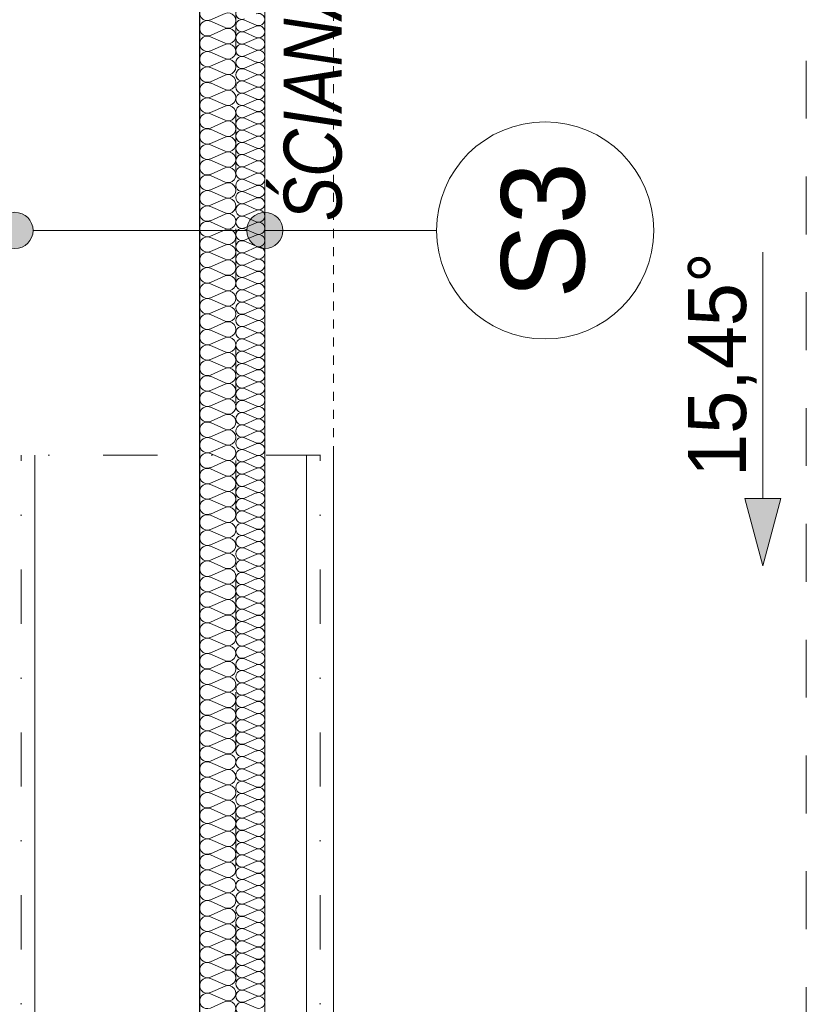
# Model space of a CAD drawing. Extents: x -613240 to -325500, y -25863 to 152403.
# Tile 201 of 254: x -415192 to -413019, y 97485 to 100206. Entities that reach past the tile are written whole.
import ezdxf

# ---------------------------------------------------------------- set-up
doc = ezdxf.new("R2010")
doc.units = 0
doc.header["$MEASUREMENT"] = 0
for name, pattern in [('Dot & Dashed', [450, 150, -150, 0, -150]), ('Hidden Line', [50, 25, -25]), ('Przerywana', [320, 160, -160])]:
    doc.linetypes.add(name, pattern=pattern)
for name, color, linetype, lineweight in [('0_Nr_Pióra__21', 7, 'Continuous', 9), ('Arch opisy_Nr_Pióra__1', 7, 'Continuous', 25), ('Arch opisy_Nr_Pióra__21', 7, 'Continuous', 9), ('INWENT DACH_Nr_Pióra__21', 7, 'Continuous', 9), ('INWENT KONST. DREWNIANA_Nr_Pióra__21', 7, 'Continuous', 9), ('INWENT OPISY_Nr_Pióra__21', 7, 'Continuous', 9), ('INWENT WYMIARY_Nr_Pióra__21', 7, 'Continuous', 9), ('INWENT.ŚCIANY_Nr_Pióra__1', 7, 'Continuous', 25)]:
    doc.layers.add(name, color=color, linetype=linetype, lineweight=lineweight)
for name, color, linetype in [('Arch ocieplenie', 7, 'Continuous'), ('Arch opisy', 7, 'Continuous'), ('INWENT DACH', 7, 'Continuous')]:
    doc.layers.add(name, color=color, linetype=linetype)
for name, color, linetype, lineweight, true_color in [('Arch ocieplenie_Nr_Pióra__44', 7, 'Continuous', 13, 0x029e21), ('Arch wykończenie_Nr_Pióra__3', 7, 'Continuous', 18, 0xff6600), ('INWENT KONST. DREWNIANA_Nr_Pióra__2', 7, 'Continuous', 13, 0x7f7f7f), ('INWENT.ŚCIANY_Nr_Pióra__2', 7, 'Continuous', 13, 0x7f7f7f)]:
    doc.layers.add(name, color=color, linetype=linetype, lineweight=lineweight, true_color=true_color)
doc.styles.add('GENERATED_STYLE_1', font='txt')
doc.styles.add('GENERATED_STYLE_2', font='txt')
doc.styles.add('GENERATED_STYLE_5', font='txt')

# ---------------------------------------------------------------- blocks, each defined once
blk = doc.blocks.new('Izolacja cieplna 14_213', base_point=(-414594.9, 95232.6))
at = {"layer": 'Arch ocieplenie_Nr_Pióra__44', "linetype": 'Continuous'}
for p, q in [((-414538.8, 100191), (-414571.1, 100205.1)), ((-414571.1, 100174), (-414538.8, 100188.1)), ((-414538.8, 100157), (-414571.1, 100171.1)), ((-414571.1, 100140), (-414538.8, 100154.2)), ((-414538.8, 100123.1), (-414571.1, 100137.2)), ((-414571.1, 100106.1), (-414538.8, 100120.2)), ((-414538.8, 100089.1), (-414571.1, 100103.2)), ((-414571.1, 100072.1), (-414538.8, 100086.3)), ((-414538.8, 100055.2), (-414571.1, 100069.3)), ((-414571.1, 100038.2), (-414538.8, 100052.3)), ((-414538.8, 100021.2), (-414571.1, 100035.3)), ((-414571.1, 100004.2), (-414538.8, 100018.4)), ((-414538.8, 99987.3), (-414571.1, 100001.4)), ((-414571.1, 99970.3), (-414538.8, 99984.4)), ((-414538.8, 99953.3), (-414571.1, 99967.4)), ((-414571.1, 99936.3), (-414538.8, 99950.5)), ((-414538.8, 99919.4), (-414571.1, 99933.5)), ((-414571.1, 99902.4), (-414538.8, 99916.5)), ((-414538.8, 99885.4), (-414571.1, 99899.5)), ((-414571.1, 99868.4), (-414538.8, 99882.6)), ((-414538.8, 99851.5), (-414571.1, 99865.6)), ((-414571.1, 99834.5), (-414538.8, 99848.6)), ((-414538.8, 99817.5), (-414571.1, 99831.6)), ((-414571.1, 99800.5), (-414538.8, 99814.7)), ((-414538.8, 99783.6), (-414571.1, 99797.7)), ((-414571.1, 99766.6), (-414538.8, 99780.7)), ((-414538.8, 99749.6), (-414571.1, 99763.7)), ((-414571.1, 99732.6), (-414538.8, 99746.7)), ((-414538.8, 99715.6), (-414571.1, 99729.8)), ((-414571.1, 99698.7), (-414538.8, 99712.8)), ((-414538.8, 99681.7), (-414571.1, 99695.8)), ((-414571.1, 99664.7), (-414538.8, 99678.8)), ((-414538.8, 99647.7), (-414571.1, 99661.9)), ((-414571.1, 99630.8), (-414538.8, 99644.9)), ((-414538.8, 99613.8), (-414571.1, 99627.9)), ((-414571.1, 99596.8), (-414538.8, 99610.9)), ((-414538.8, 99579.8), (-414571.1, 99594)), ((-414571.1, 99562.9), (-414538.8, 99577)), ((-414538.8, 99545.9), (-414571.1, 99560)), ((-414571.1, 99528.9), (-414538.8, 99543)), ((-414538.8, 99511.9), (-414571.1, 99526.1)), ((-414571.1, 99495), (-414538.8, 99509.1)), ((-414538.8, 99478), (-414571.1, 99492.1)), ((-414571.1, 99461), (-414538.8, 99475.1)), ((-414538.8, 99444), (-414571.1, 99458.2)), ((-414571.1, 99427.1), (-414538.8, 99441.2)), ((-414538.8, 99410.1), (-414571.1, 99424.2)), ((-414571.1, 99393.1), (-414538.8, 99407.2)), ((-414538.8, 99376.1), (-414571.1, 99390.3)), ((-414571.1, 99359.2), (-414538.8, 99373.3)), ((-414538.8, 99342.2), (-414571.1, 99356.3)), ((-414571.1, 99325.2), (-414538.8, 99339.3)), ((-414538.8, 99308.2), (-414571.1, 99322.4)), ((-414571.1, 99291.3), (-414538.8, 99305.4)), ((-414538.8, 99274.3), (-414571.1, 99288.4)), ((-414571.1, 99257.3), (-414538.8, 99271.4)), ((-414538.8, 99240.3), (-414571.1, 99254.5)), ((-414571.1, 99223.4), (-414538.8, 99237.5)), ((-414538.8, 99206.4), (-414571.1, 99220.5)), ((-414571.1, 99189.4), (-414538.8, 99203.5)), ((-414538.8, 99172.4), (-414571.1, 99186.5)), ((-414571.1, 99155.4), (-414538.8, 99169.6)), ((-414538.8, 99138.5), (-414571.1, 99152.6)), ((-414571.1, 99121.5), (-414538.8, 99135.6)), ((-414538.8, 99104.5), (-414571.1, 99118.6)), ((-414571.1, 99087.5), (-414538.8, 99101.7)), ((-414538.8, 99070.6), (-414571.1, 99084.7)), ((-414571.1, 99053.6), (-414538.8, 99067.7)), ((-414538.8, 99036.6), (-414571.1, 99050.7)), ((-414571.1, 99019.6), (-414538.8, 99033.8)), ((-414538.8, 99002.7), (-414571.1, 99016.8)), ((-414571.1, 98985.7), (-414538.8, 98999.8)), ((-414538.8, 98968.7), (-414571.1, 98982.8)), ((-414571.1, 98951.7), (-414538.8, 98965.9)), ((-414538.8, 98934.8), (-414571.1, 98948.9)), ((-414571.1, 98917.8), (-414538.8, 98931.9)), ((-414538.8, 98900.8), (-414571.1, 98914.9)), ((-414571.1, 98883.8), (-414538.8, 98898)), ((-414538.8, 98866.9), (-414571.1, 98881)), ((-414571.1, 98849.9), (-414538.8, 98864)), ((-414538.8, 98832.9), (-414571.1, 98847)), ((-414571.1, 98815.9), (-414538.8, 98830.1)), ((-414538.8, 98799), (-414571.1, 98813.1)), ((-414571.1, 98782), (-414538.8, 98796.1)), ((-414538.8, 98765), (-414571.1, 98779.1)), ((-414571.1, 98748), (-414538.8, 98762.2)), ((-414538.8, 98731.1), (-414571.1, 98745.2)), ((-414571.1, 98714.1), (-414538.8, 98728.2)), ((-414538.8, 98697.1), (-414571.1, 98711.2)), ((-414571.1, 98680.1), (-414538.8, 98694.2)), ((-414538.8, 98663.1), (-414571.1, 98677.3)), ((-414571.1, 98646.2), (-414538.8, 98660.3)), ((-414538.8, 98629.2), (-414571.1, 98643.3)), ((-414571.1, 98612.2), (-414538.8, 98626.3)), ((-414538.8, 98595.2), (-414571.1, 98609.4)), ((-414571.1, 98578.3), (-414538.8, 98592.4)), ((-414538.8, 98561.3), (-414571.1, 98575.4)), ((-414571.1, 98544.3), (-414538.8, 98558.4)), ((-414538.8, 98527.3), (-414571.1, 98541.5)), ((-414571.1, 98510.4), (-414538.8, 98524.5)), ((-414538.8, 98493.4), (-414571.1, 98507.5)), ((-414571.1, 98476.4), (-414538.8, 98490.5)), ((-414538.8, 98459.4), (-414571.1, 98473.6)), ((-414571.1, 98442.5), (-414538.8, 98456.6)), ((-414538.8, 98425.5), (-414571.1, 98439.6)), ((-414571.1, 98408.5), (-414538.8, 98422.6)), ((-414538.8, 98391.5), (-414571.1, 98405.7)), ((-414571.1, 98374.6), (-414538.8, 98388.7)), ((-414538.8, 98357.6), (-414571.1, 98371.7)), ((-414571.1, 98340.6), (-414538.8, 98354.7)), ((-414538.8, 98323.6), (-414571.1, 98337.8)), ((-414571.1, 98306.7), (-414538.8, 98320.8)), ((-414538.8, 98289.7), (-414571.1, 98303.8)), ((-414571.1, 98272.7), (-414538.8, 98286.8)), ((-414538.8, 98255.7), (-414571.1, 98269.9)), ((-414571.1, 98238.8), (-414538.8, 98252.9)), ((-414538.8, 98221.8), (-414571.1, 98235.9)), ((-414571.1, 98204.8), (-414538.8, 98218.9)), ((-414538.8, 98187.8), (-414571.1, 98202)), ((-414571.1, 98170.9), (-414538.8, 98185)), ((-414538.8, 98153.9), (-414571.1, 98168)), ((-414571.1, 98136.9), (-414538.8, 98151)), ((-414538.8, 98119.9), (-414571.1, 98134)), ((-414571.1, 98102.9), (-414538.8, 98117.1)), ((-414538.8, 98086), (-414571.1, 98100.1)), ((-414571.1, 98069), (-414538.8, 98083.1)), ((-414538.8, 98052), (-414571.1, 98066.1)), ((-414571.1, 98035), (-414538.8, 98049.2)), ((-414538.8, 98018.1), (-414571.1, 98032.2)), ((-414571.1, 98001.1), (-414538.8, 98015.2)), ((-414538.8, 97984.1), (-414571.1, 97998.2)), ((-414571.1, 97967.1), (-414538.8, 97981.3)), ((-414538.8, 97950.2), (-414571.1, 97964.3)), ((-414571.1, 97933.2), (-414538.8, 97947.3)), ((-414538.8, 97916.2), (-414571.1, 97930.3)), ((-414571.1, 97899.2), (-414538.8, 97913.4)), ((-414538.8, 97882.3), (-414571.1, 97896.4)), ((-414571.1, 97865.3), (-414538.8, 97879.4)), ((-414538.8, 97848.3), (-414571.1, 97862.4)), ((-414571.1, 97831.3), (-414538.8, 97845.5)), ((-414538.8, 97814.4), (-414571.1, 97828.5)), ((-414571.1, 97797.4), (-414538.8, 97811.5)), ((-414538.8, 97780.4), (-414571.1, 97794.5)), ((-414571.1, 97763.4), (-414538.8, 97777.6)), ((-414538.8, 97746.5), (-414571.1, 97760.6)), ((-414571.1, 97729.5), (-414538.8, 97743.6)), ((-414538.8, 97712.5), (-414571.1, 97726.6)), ((-414571.1, 97695.5), (-414538.8, 97709.7)), ((-414538.8, 97678.6), (-414571.1, 97692.7)), ((-414571.1, 97661.6), (-414538.8, 97675.7)), ((-414538.8, 97644.6), (-414571.1, 97658.7)), ((-414571.1, 97627.6), (-414538.8, 97641.7)), ((-414538.8, 97610.6), (-414571.1, 97624.8)), ((-414571.1, 97593.7), (-414538.8, 97607.8)), ((-414538.8, 97576.7), (-414571.1, 97590.8)), ((-414571.1, 97559.7), (-414538.8, 97573.8)), ((-414538.8, 97542.7), (-414571.1, 97556.9)), ((-414571.1, 97525.8), (-414538.8, 97539.9)), ((-414538.8, 97508.8), (-414571.1, 97522.9)), ((-414571.1, 97491.8), (-414538.8, 97505.9)), ((-414538.8, 97474.8), (-414571.1, 97489))]:
    blk.add_line(p, q, dxfattribs=at)
for centre, start_param, end_param in [((-414577.9, 100223.5), 4.299595, 8.266774), ((-414532, 100206.5), 1.158003, 5.125183), ((-414577.9, 100189.5), 4.299595, 8.266774), ((-414577.9, 100155.6), 4.299595, 8.266774), ((-414532, 100172.6), 1.158003, 5.125183), ((-414577.9, 100121.6), 4.299595, 8.266774), ((-414532, 100138.6), 1.158003, 5.125183), ((-414532, 100104.7), 1.158003, 5.125183), ((-414577.9, 100087.7), 4.299595, 8.266774), ((-414532, 100070.7), 1.158003, 5.125183), ((-414577.9, 100053.7), 4.299595, 8.266774), ((-414577.9, 100019.8), 4.299595, 8.266774), ((-414532, 100036.8), 1.158003, 5.125183), ((-414577.9, 99985.8), 4.299595, 8.266774), ((-414532, 100002.8), 1.158003, 5.125183), ((-414532, 99968.9), 1.158003, 5.125183), ((-414577.9, 99951.9), 4.299595, 8.266774), ((-414532, 99934.9), 1.158003, 5.125183), ((-414577.9, 99917.9), 4.299595, 8.266774), ((-414577.9, 99884), 4.299595, 8.266774), ((-414532, 99901), 1.158003, 5.125183), ((-414577.9, 99850), 4.299595, 8.266774), ((-414532, 99867), 1.158003, 5.125183), ((-414532, 99833.1), 1.158003, 5.125183), ((-414577.9, 99816.1), 4.299595, 8.266774), ((-414532, 99799.1), 1.158003, 5.125183), ((-414577.9, 99782.1), 4.299595, 8.266774), ((-414577.9, 99748.2), 4.299595, 8.266774), ((-414532, 99765.2), 1.158003, 5.125183), ((-414577.9, 99714.2), 4.299595, 8.266774), ((-414532, 99731.2), 1.158003, 5.125183), ((-414532, 99697.2), 1.158003, 5.125183), ((-414577.9, 99680.3), 4.299595, 8.266774), ((-414532, 99663.3), 1.158003, 5.125183), ((-414577.9, 99646.3), 4.299595, 8.266774), ((-414577.9, 99612.4), 4.299595, 8.266774), ((-414532, 99629.3), 1.158003, 5.125183), ((-414577.9, 99578.4), 4.299595, 8.266774), ((-414532, 99595.4), 1.158003, 5.125183), ((-414532, 99561.4), 1.158003, 5.125183), ((-414577.9, 99544.5), 4.299595, 8.266774), ((-414532, 99527.5), 1.158003, 5.125183), ((-414577.9, 99510.5), 4.299595, 8.266774), ((-414577.9, 99476.6), 4.299595, 8.266774), ((-414532, 99493.5), 1.158003, 5.125183), ((-414577.9, 99442.6), 4.299595, 8.266774), ((-414532, 99459.6), 1.158003, 5.125183), ((-414532, 99425.6), 1.158003, 5.125183), ((-414577.9, 99408.7), 4.299595, 8.266774), ((-414532, 99391.7), 1.158003, 5.125183), ((-414577.9, 99374.7), 4.299595, 8.266774), ((-414532, 99357.7), 1.158003, 5.125183), ((-414577.9, 99340.8), 4.299595, 8.266774), ((-414577.9, 99306.8), 4.299595, 8.266774), ((-414532, 99323.8), 1.158003, 5.125183), ((-414532, 99289.8), 1.158003, 5.125183), ((-414577.9, 99272.9), 4.299595, 8.266774), ((-414532, 99255.9), 1.158003, 5.125183), ((-414577.9, 99238.9), 4.299595, 8.266774), ((-414532, 99221.9), 1.158003, 5.125183), ((-414577.9, 99204.9), 4.299595, 8.266774), ((-414577.9, 99171), 4.299595, 8.266774), ((-414532, 99188), 1.158003, 5.125183), ((-414532, 99154), 1.158003, 5.125183), ((-414577.9, 99137), 4.299595, 8.266774), ((-414532, 99120.1), 1.158003, 5.125183), ((-414577.9, 99103.1), 4.299595, 8.266774), ((-414532, 99086.1), 1.158003, 5.125183), ((-414577.9, 99069.1), 4.299595, 8.266774), ((-414577.9, 99035.2), 4.299595, 8.266774), ((-414532, 99052.2), 1.158003, 5.125183), ((-414532, 99018.2), 1.158003, 5.125183), ((-414577.9, 99001.2), 4.299595, 8.266774), ((-414532, 98984.3), 1.158003, 5.125183), ((-414577.9, 98967.3), 4.299595, 8.266774), ((-414532, 98950.3), 1.158003, 5.125183), ((-414577.9, 98933.3), 4.299595, 8.266774), ((-414577.9, 98899.4), 4.299595, 8.266774), ((-414532, 98916.4), 1.158003, 5.125183), ((-414532, 98882.4), 1.158003, 5.125183), ((-414577.9, 98865.4), 4.299595, 8.266774), ((-414532, 98848.5), 1.158003, 5.125183), ((-414577.9, 98831.5), 4.299595, 8.266774), ((-414532, 98814.5), 1.158003, 5.125183), ((-414577.9, 98797.5), 4.299595, 8.266774), ((-414577.9, 98763.6), 4.299595, 8.266774), ((-414532, 98780.6), 1.158003, 5.125183), ((-414532, 98746.6), 1.158003, 5.125183), ((-414577.9, 98729.6), 4.299595, 8.266774), ((-414532, 98712.7), 1.158003, 5.125183), ((-414577.9, 98695.7), 4.299595, 8.266774), ((-414532, 98678.7), 1.158003, 5.125183), ((-414577.9, 98661.7), 4.299595, 8.266774), ((-414577.9, 98627.8), 4.299595, 8.266774), ((-414532, 98644.7), 1.158003, 5.125183), ((-414532, 98610.8), 1.158003, 5.125183), ((-414577.9, 98593.8), 4.299595, 8.266774), ((-414532, 98576.8), 1.158003, 5.125183), ((-414577.9, 98559.9), 4.299595, 8.266774), ((-414532, 98542.9), 1.158003, 5.125183), ((-414577.9, 98525.9), 4.299595, 8.266774), ((-414577.9, 98492), 4.299595, 8.266774), ((-414532, 98508.9), 1.158003, 5.125183), ((-414532, 98475), 1.158003, 5.125183), ((-414577.9, 98458), 4.299595, 8.266774), ((-414532, 98441), 1.158003, 5.125183), ((-414577.9, 98424.1), 4.299595, 8.266774), ((-414532, 98407.1), 1.158003, 5.125183), ((-414577.9, 98390.1), 4.299595, 8.266774), ((-414577.9, 98356.2), 4.299595, 8.266774), ((-414532, 98373.1), 1.158003, 5.125183), ((-414532, 98339.2), 1.158003, 5.125183), ((-414577.9, 98322.2), 4.299595, 8.266774), ((-414532, 98305.2), 1.158003, 5.125183), ((-414577.9, 98288.3), 4.299595, 8.266774), ((-414532, 98271.3), 1.158003, 5.125183), ((-414577.9, 98254.3), 4.299595, 8.266774), ((-414577.9, 98220.4), 4.299595, 8.266774), ((-414532, 98237.3), 1.158003, 5.125183), ((-414532, 98203.4), 1.158003, 5.125183), ((-414577.9, 98186.4), 4.299595, 8.266774), ((-414532, 98169.4), 1.158003, 5.125183), ((-414577.9, 98152.4), 4.299595, 8.266774), ((-414532, 98135.5), 1.158003, 5.125183), ((-414577.9, 98118.5), 4.299595, 8.266774), ((-414577.9, 98084.5), 4.299595, 8.266774), ((-414532, 98101.5), 1.158003, 5.125183), ((-414532, 98067.6), 1.158003, 5.125183), ((-414577.9, 98050.6), 4.299595, 8.266774), ((-414532, 98033.6), 1.158003, 5.125183), ((-414577.9, 98016.6), 4.299595, 8.266774), ((-414532, 97999.7), 1.158003, 5.125183), ((-414577.9, 97982.7), 4.299595, 8.266774), ((-414577.9, 97948.7), 4.299595, 8.266774), ((-414532, 97965.7), 1.158003, 5.125183), ((-414532, 97931.8), 1.158003, 5.125183), ((-414577.9, 97914.8), 4.299595, 8.266774), ((-414532, 97897.8), 1.158003, 5.125183), ((-414577.9, 97880.8), 4.299595, 8.266774), ((-414532, 97863.9), 1.158003, 5.125183), ((-414577.9, 97846.9), 4.299595, 8.266774), ((-414577.9, 97812.9), 4.299595, 8.266774), ((-414532, 97829.9), 1.158003, 5.125183), ((-414532, 97796), 1.158003, 5.125183), ((-414577.9, 97779), 4.299595, 8.266774), ((-414532, 97762), 1.158003, 5.125183), ((-414577.9, 97745), 4.299595, 8.266774), ((-414532, 97728.1), 1.158003, 5.125183), ((-414577.9, 97711.1), 4.299595, 8.266774), ((-414577.9, 97677.1), 4.299595, 8.266774), ((-414532, 97694.1), 1.158003, 5.125183), ((-414532, 97660.2), 1.158003, 5.125183), ((-414577.9, 97643.2), 4.299595, 8.266774), ((-414532, 97626.2), 1.158003, 5.125183), ((-414577.9, 97609.2), 4.299595, 8.266774), ((-414532, 97592.2), 1.158003, 5.125183), ((-414577.9, 97575.3), 4.299595, 8.266774), ((-414577.9, 97541.3), 4.299595, 8.266774), ((-414532, 97558.3), 1.158003, 5.125183), ((-414577.9, 97507.4), 4.299595, 8.266774), ((-414532, 97524.3), 1.158003, 5.125183), ((-414532, 97490.4), 1.158003, 5.125183), ((-414577.9, 97473.4), 4.299595, 8.266774)]:
    blk.add_ellipse(centre, major_axis=(-17, 0), ratio=0.997733, start_param=start_param, end_param=end_param, dxfattribs=at)
blk = doc.blocks.new('Izolacja cieplna 14_214', base_point=(-414694.9, 101547.6))
at = {"layer": 'Arch ocieplenie_Nr_Pióra__44', "linetype": 'Continuous'}
for p, q in [((-414624.7, 100223.1), (-414665.2, 100205.3)), ((-414665.2, 100201.7), (-414624.7, 100184)), ((-414624.7, 100180.4), (-414665.2, 100162.7)), ((-414665.2, 100159.1), (-414624.7, 100141.3)), ((-414624.7, 100137.7), (-414665.2, 100120)), ((-414665.2, 100116.4), (-414624.7, 100098.7)), ((-414624.7, 100095.1), (-414665.2, 100077.3)), ((-414665.2, 100073.7), (-414624.7, 100056)), ((-414624.7, 100052.4), (-414665.2, 100034.7)), ((-414665.2, 100031.1), (-414624.7, 100013.3)), ((-414624.7, 100009.7), (-414665.2, 99992)), ((-414665.2, 99988.4), (-414624.7, 99970.7)), ((-414624.7, 99967.1), (-414665.2, 99949.3)), ((-414665.2, 99945.7), (-414624.7, 99928)), ((-414624.7, 99924.4), (-414665.2, 99906.7)), ((-414665.2, 99903.1), (-414624.7, 99885.3)), ((-414624.7, 99881.7), (-414665.2, 99864)), ((-414665.2, 99860.4), (-414624.7, 99842.6)), ((-414624.7, 99839.1), (-414665.2, 99821.3)), ((-414665.2, 99817.7), (-414624.7, 99800)), ((-414624.7, 99796.4), (-414665.2, 99778.6)), ((-414665.2, 99775.1), (-414624.7, 99757.3)), ((-414624.7, 99753.7), (-414665.2, 99736)), ((-414665.2, 99732.4), (-414624.7, 99714.6)), ((-414624.7, 99711.1), (-414665.2, 99693.3)), ((-414665.2, 99689.7), (-414624.7, 99672)), ((-414624.7, 99668.4), (-414665.2, 99650.6)), ((-414665.2, 99647.1), (-414624.7, 99629.3)), ((-414624.7, 99625.7), (-414665.2, 99608)), ((-414665.2, 99604.4), (-414624.7, 99586.6)), ((-414624.7, 99583), (-414665.2, 99565.3)), ((-414665.2, 99561.7), (-414624.7, 99544)), ((-414624.7, 99540.4), (-414665.2, 99522.6)), ((-414665.2, 99519), (-414624.7, 99501.3)), ((-414624.7, 99497.7), (-414665.2, 99480)), ((-414665.2, 99476.4), (-414624.7, 99458.6)), ((-414624.7, 99455), (-414665.2, 99437.3)), ((-414665.2, 99433.7), (-414624.7, 99416)), ((-414624.7, 99412.4), (-414665.2, 99394.6)), ((-414665.2, 99391), (-414624.7, 99373.3)), ((-414624.7, 99369.7), (-414665.2, 99352)), ((-414665.2, 99348.4), (-414624.7, 99330.6)), ((-414624.7, 99327), (-414665.2, 99309.3)), ((-414665.2, 99305.7), (-414624.7, 99288)), ((-414624.7, 99284.4), (-414665.2, 99266.6)), ((-414665.2, 99263), (-414624.7, 99245.3)), ((-414624.7, 99241.7), (-414665.2, 99223.9)), ((-414665.2, 99220.4), (-414624.7, 99202.6)), ((-414624.7, 99199), (-414665.2, 99181.3)), ((-414665.2, 99177.7), (-414624.7, 99159.9)), ((-414624.7, 99156.4), (-414665.2, 99138.6)), ((-414665.2, 99135), (-414624.7, 99117.3)), ((-414624.7, 99113.7), (-414665.2, 99095.9)), ((-414665.2, 99092.4), (-414624.7, 99074.6)), ((-414624.7, 99071), (-414665.2, 99053.3)), ((-414665.2, 99049.7), (-414624.7, 99031.9)), ((-414624.7, 99028.4), (-414665.2, 99010.6)), ((-414665.2, 99007), (-414624.7, 98989.3)), ((-414624.7, 98985.7), (-414665.2, 98967.9)), ((-414665.2, 98964.4), (-414624.7, 98946.6)), ((-414624.7, 98943), (-414665.2, 98925.3)), ((-414665.2, 98921.7), (-414624.7, 98903.9)), ((-414624.7, 98900.3), (-414665.2, 98882.6)), ((-414665.2, 98879), (-414624.7, 98861.3)), ((-414624.7, 98857.7), (-414665.2, 98839.9)), ((-414665.2, 98836.3), (-414624.7, 98818.6)), ((-414624.7, 98815), (-414665.2, 98797.3)), ((-414665.2, 98793.7), (-414624.7, 98775.9)), ((-414624.7, 98772.3), (-414665.2, 98754.6)), ((-414665.2, 98751), (-414624.7, 98733.3)), ((-414624.7, 98729.7), (-414665.2, 98711.9)), ((-414665.2, 98708.3), (-414624.7, 98690.6)), ((-414624.7, 98687), (-414665.2, 98669.3)), ((-414665.2, 98665.7), (-414624.7, 98647.9)), ((-414624.7, 98644.3), (-414665.2, 98626.6)), ((-414665.2, 98623), (-414624.7, 98605.2)), ((-414624.7, 98601.7), (-414665.2, 98583.9)), ((-414665.2, 98580.3), (-414624.7, 98562.6)), ((-414624.7, 98559), (-414665.2, 98541.2)), ((-414665.2, 98537.7), (-414624.7, 98519.9)), ((-414624.7, 98516.3), (-414665.2, 98498.6)), ((-414665.2, 98495), (-414624.7, 98477.2)), ((-414624.7, 98473.7), (-414665.2, 98455.9)), ((-414665.2, 98452.3), (-414624.7, 98434.6)), ((-414624.7, 98431), (-414665.2, 98413.2)), ((-414665.2, 98409.7), (-414624.7, 98391.9)), ((-414624.7, 98388.3), (-414665.2, 98370.6)), ((-414665.2, 98367), (-414624.7, 98349.2)), ((-414624.7, 98345.7), (-414665.2, 98327.9)), ((-414665.2, 98324.3), (-414624.7, 98306.6)), ((-414624.7, 98303), (-414665.2, 98285.2)), ((-414665.2, 98281.6), (-414624.7, 98263.9)), ((-414624.7, 98260.3), (-414665.2, 98242.6)), ((-414665.2, 98239), (-414624.7, 98221.2)), ((-414624.7, 98217.6), (-414665.2, 98199.9)), ((-414665.2, 98196.3), (-414624.7, 98178.6)), ((-414624.7, 98175), (-414665.2, 98157.2)), ((-414665.2, 98153.6), (-414624.7, 98135.9)), ((-414624.7, 98132.3), (-414665.2, 98114.6)), ((-414665.2, 98111), (-414624.7, 98093.2)), ((-414624.7, 98089.6), (-414665.2, 98071.9)), ((-414665.2, 98068.3), (-414624.7, 98050.6)), ((-414624.7, 98047), (-414665.2, 98029.2)), ((-414665.2, 98025.6), (-414624.7, 98007.9)), ((-414624.7, 98004.3), (-414665.2, 97986.5)), ((-414665.2, 97983), (-414624.7, 97965.2)), ((-414624.7, 97961.6), (-414665.2, 97943.9)), ((-414665.2, 97940.3), (-414624.7, 97922.5)), ((-414624.7, 97919), (-414665.2, 97901.2)), ((-414665.2, 97897.6), (-414624.7, 97879.9)), ((-414624.7, 97876.3), (-414665.2, 97858.5)), ((-414665.2, 97855), (-414624.7, 97837.2)), ((-414624.7, 97833.6), (-414665.2, 97815.9)), ((-414665.2, 97812.3), (-414624.7, 97794.5)), ((-414624.7, 97791), (-414665.2, 97773.2)), ((-414665.2, 97769.6), (-414624.7, 97751.9)), ((-414624.7, 97748.3), (-414665.2, 97730.5)), ((-414665.2, 97727), (-414624.7, 97709.2)), ((-414624.7, 97705.6), (-414665.2, 97687.9)), ((-414665.2, 97684.3), (-414624.7, 97666.5)), ((-414624.7, 97662.9), (-414665.2, 97645.2)), ((-414665.2, 97641.6), (-414624.7, 97623.9)), ((-414624.7, 97620.3), (-414665.2, 97602.5)), ((-414665.2, 97598.9), (-414624.7, 97581.2)), ((-414624.7, 97577.6), (-414665.2, 97559.9)), ((-414665.2, 97556.3), (-414624.7, 97538.5)), ((-414624.7, 97534.9), (-414665.2, 97517.2)), ((-414665.2, 97513.6), (-414624.7, 97495.9)), ((-414624.7, 97492.3), (-414665.2, 97474.5))]:
    blk.add_line(p, q, dxfattribs=at)
for centre, start_param, end_param in [((-414673.7, 100224.9), 2.7288, 6.695979), ((-414616.2, 100203.5), 5.870392, 9.837571), ((-414673.7, 100182.2), 2.7288, 6.695979), ((-414616.2, 100160.9), 5.870392, 9.837571), ((-414673.7, 100139.5), 2.7288, 6.695979), ((-414616.2, 100118.2), 5.870392, 9.837571), ((-414673.7, 100096.9), 2.7288, 6.695979), ((-414616.2, 100075.5), 5.870392, 9.837571), ((-414673.7, 100054.2), 2.7288, 6.695979), ((-414673.7, 100011.5), 2.7288, 6.695979), ((-414616.2, 100032.9), 5.870392, 9.837571), ((-414616.2, 99990.2), 5.870392, 9.837571), ((-414673.7, 99968.9), 2.7288, 6.695979), ((-414673.7, 99926.2), 2.7288, 6.695979), ((-414616.2, 99947.5), 5.870392, 9.837571), ((-414616.2, 99904.9), 5.870392, 9.837571), ((-414673.7, 99883.5), 2.7288, 6.695979), ((-414616.2, 99862.2), 5.870392, 9.837571), ((-414673.7, 99840.9), 2.7288, 6.695979), ((-414616.2, 99819.5), 5.870392, 9.837571), ((-414673.7, 99798.2), 2.7288, 6.695979), ((-414616.2, 99776.9), 5.870392, 9.837571), ((-414673.7, 99755.5), 2.7288, 6.695979), ((-414616.2, 99734.2), 5.870392, 9.837571), ((-414673.7, 99712.8), 2.7288, 6.695979), ((-414616.2, 99691.5), 5.870392, 9.837571), ((-414673.7, 99670.2), 2.7288, 6.695979), ((-414673.7, 99627.5), 2.7288, 6.695979), ((-414616.2, 99648.8), 5.870392, 9.837571), ((-414616.2, 99606.2), 5.870392, 9.837571), ((-414673.7, 99584.8), 2.7288, 6.695979), ((-414616.2, 99563.5), 5.870392, 9.837571), ((-414673.7, 99542.2), 2.7288, 6.695979), ((-414616.2, 99520.8), 5.870392, 9.837571), ((-414673.7, 99499.5), 2.7288, 6.695979), ((-414616.2, 99478.2), 5.870392, 9.837571), ((-414673.7, 99456.8), 2.7288, 6.695979), ((-414616.2, 99435.5), 5.870392, 9.837571), ((-414673.7, 99414.2), 2.7288, 6.695979), ((-414616.2, 99392.8), 5.870392, 9.837571), ((-414673.7, 99371.5), 2.7288, 6.695979), ((-414673.7, 99328.8), 2.7288, 6.695979), ((-414616.2, 99350.2), 5.870392, 9.837571), ((-414616.2, 99307.5), 5.870392, 9.837571), ((-414673.7, 99286.2), 2.7288, 6.695979), ((-414616.2, 99264.8), 5.870392, 9.837571), ((-414673.7, 99243.5), 2.7288, 6.695979), ((-414616.2, 99222.2), 5.870392, 9.837571), ((-414673.7, 99200.8), 2.7288, 6.695979), ((-414616.2, 99179.5), 5.870392, 9.837571), ((-414673.7, 99158.2), 2.7288, 6.695979), ((-414616.2, 99136.8), 5.870392, 9.837571), ((-414673.7, 99115.5), 2.7288, 6.695979), ((-414616.2, 99094.1), 5.870392, 9.837571), ((-414673.7, 99072.8), 2.7288, 6.695979), ((-414673.7, 99030.1), 2.7288, 6.695979), ((-414616.2, 99051.5), 5.870392, 9.837571), ((-414616.2, 99008.8), 5.870392, 9.837571), ((-414673.7, 98987.5), 2.7288, 6.695979), ((-414673.7, 98944.8), 2.7288, 6.695979), ((-414616.2, 98966.1), 5.870392, 9.837571), ((-414616.2, 98923.5), 5.870392, 9.837571), ((-414673.7, 98902.1), 2.7288, 6.695979), ((-414616.2, 98880.8), 5.870392, 9.837571), ((-414673.7, 98859.5), 2.7288, 6.695979), ((-414616.2, 98838.1), 5.870392, 9.837571), ((-414673.7, 98816.8), 2.7288, 6.695979), ((-414616.2, 98795.5), 5.870392, 9.837571), ((-414673.7, 98774.1), 2.7288, 6.695979), ((-414673.7, 98731.5), 2.7288, 6.695979), ((-414616.2, 98752.8), 5.870392, 9.837571), ((-414616.2, 98710.1), 5.870392, 9.837571), ((-414673.7, 98688.8), 2.7288, 6.695979), ((-414673.7, 98646.1), 2.7288, 6.695979), ((-414616.2, 98667.5), 5.870392, 9.837571), ((-414616.2, 98624.8), 5.870392, 9.837571), ((-414673.7, 98603.5), 2.7288, 6.695979), ((-414616.2, 98582.1), 5.870392, 9.837571), ((-414673.7, 98560.8), 2.7288, 6.695979), ((-414616.2, 98539.5), 5.870392, 9.837571), ((-414673.7, 98518.1), 2.7288, 6.695979), ((-414616.2, 98496.8), 5.870392, 9.837571), ((-414673.7, 98475.4), 2.7288, 6.695979), ((-414673.7, 98432.8), 2.7288, 6.695979), ((-414616.2, 98454.1), 5.870392, 9.837571), ((-414616.2, 98411.4), 5.870392, 9.837571), ((-414673.7, 98390.1), 2.7288, 6.695979), ((-414673.7, 98347.4), 2.7288, 6.695979), ((-414616.2, 98368.8), 5.870392, 9.837571), ((-414616.2, 98326.1), 5.870392, 9.837571), ((-414673.7, 98304.8), 2.7288, 6.695979), ((-414616.2, 98283.4), 5.870392, 9.837571), ((-414673.7, 98262.1), 2.7288, 6.695979), ((-414616.2, 98240.8), 5.870392, 9.837571), ((-414673.7, 98219.4), 2.7288, 6.695979), ((-414616.2, 98198.1), 5.870392, 9.837571), ((-414673.7, 98176.8), 2.7288, 6.695979), ((-414673.7, 98134.1), 2.7288, 6.695979), ((-414616.2, 98155.4), 5.870392, 9.837571), ((-414616.2, 98112.8), 5.870392, 9.837571), ((-414673.7, 98091.4), 2.7288, 6.695979), ((-414673.7, 98048.8), 2.7288, 6.695979), ((-414616.2, 98070.1), 5.870392, 9.837571), ((-414616.2, 98027.4), 5.870392, 9.837571), ((-414673.7, 98006.1), 2.7288, 6.695979), ((-414616.2, 97984.8), 5.870392, 9.837571), ((-414673.7, 97963.4), 2.7288, 6.695979), ((-414616.2, 97942.1), 5.870392, 9.837571), ((-414673.7, 97920.8), 2.7288, 6.695979), ((-414616.2, 97899.4), 5.870392, 9.837571), ((-414673.7, 97878.1), 2.7288, 6.695979), ((-414616.2, 97856.8), 5.870392, 9.837571), ((-414673.7, 97835.4), 2.7288, 6.695979), ((-414616.2, 97814.1), 5.870392, 9.837571), ((-414673.7, 97792.7), 2.7288, 6.695979), ((-414673.7, 97750.1), 2.7288, 6.695979), ((-414616.2, 97771.4), 5.870392, 9.837571), ((-414616.2, 97728.7), 5.870392, 9.837571), ((-414673.7, 97707.4), 2.7288, 6.695979), ((-414616.2, 97686.1), 5.870392, 9.837571), ((-414673.7, 97664.7), 2.7288, 6.695979), ((-414616.2, 97643.4), 5.870392, 9.837571), ((-414673.7, 97622.1), 2.7288, 6.695979), ((-414616.2, 97600.7), 5.870392, 9.837571), ((-414673.7, 97579.4), 2.7288, 6.695979), ((-414616.2, 97558.1), 5.870392, 9.837571), ((-414673.7, 97536.7), 2.7288, 6.695979), ((-414616.2, 97515.4), 5.870392, 9.837571), ((-414673.7, 97494.1), 2.7288, 6.695979), ((-414616.2, 97472.7), 5.870392, 9.837571)]:
    blk.add_ellipse(centre, major_axis=(0, -21.3), ratio=0.996876, start_param=start_param, end_param=end_param, dxfattribs=at)
blk = doc.blocks.new('Linia_38', base_point=(-413139.4, 99563.6))
at = {"layer": 'INWENT DACH_Nr_Pióra__21', "linetype": 'Continuous'}
blk.add_hatch(color=256, dxfattribs=at).paths.add_polyline_path([(-413139.4, 98696.3), (-413189.4, 98882.9), (-413089.4, 98882.9)], flags=0)
for p, q in [((-413139.4, 99563.6), (-413139.4, 98882.9)), ((-413139.4, 98696.3), (-413189.4, 98882.9)), ((-413189.4, 98882.9), (-413089.4, 98882.9)), ((-413139.4, 98696.3), (-413089.4, 98882.9))]:
    blk.add_line(p, q, dxfattribs=at)
blk = doc.blocks.new('Linia_164', base_point=(-414514.9, 99623.7))
at = {"layer": 'Arch opisy_Nr_Pióra__21', "linetype": 'Continuous'}
blk.add_line((-414514.9, 99623.7), (-414040.8, 99623.7), dxfattribs=at)
blk.add_circle((-413740.8, 99623.7), 300, dxfattribs=at)
blk = doc.blocks.new('Linia_165', base_point=(-415204.9, 99623.7))
at = {"layer": 'Arch opisy_Nr_Pióra__21', "linetype": 'Continuous'}
for points in [[(-415154.9, 99623.7), (-415158.8, 99642.8), (-415169.6, 99659), (-415185.8, 99669.9), (-415204.9, 99673.7), (-415224.1, 99669.9), (-415240.3, 99659), (-415251.1, 99642.8), (-415254.9, 99623.7), (-415251.1, 99604.5), (-415240.3, 99588.3), (-415224.1, 99577.5), (-415204.9, 99573.7), (-415185.8, 99577.5), (-415169.6, 99588.3), (-415158.8, 99604.5)], [(-414464.9, 99623.7), (-414468.8, 99642.8), (-414479.6, 99659), (-414495.8, 99669.9), (-414514.9, 99673.7), (-414534.1, 99669.9), (-414550.3, 99659), (-414561.1, 99642.8), (-414564.9, 99623.7), (-414561.1, 99604.5), (-414550.3, 99588.3), (-414534.1, 99577.5), (-414514.9, 99573.7), (-414495.8, 99577.5), (-414479.6, 99588.3), (-414468.8, 99604.5)]]:
    blk.add_hatch(color=256, dxfattribs=at).paths.add_polyline_path(points, flags=0)
blk.add_line((-415154.9, 99623.7), (-414564.9, 99623.7), dxfattribs=at)
for centre in [(-415204.9, 99623.7), (-414514.9, 99623.7)]:
    blk.add_circle(centre, 50, dxfattribs=at)

msp = doc.modelspace()

# ---------------------------------------------------------------- linework, layer by layer
at = {"layer": 'Arch wykończenie_Nr_Pióra__3', "linetype": 'Continuous'}
msp.add_line((-414514.9, 101547.6), (-414514.9, 95232.6), dxfattribs=at)
at = {"layer": 'INWENT DACH_Nr_Pióra__21', "linetype": 'Hidden Line'}
for p, q in [((-414324.9, 99002.6), (-414324.9, 107332.6)), ((-414324.9, 95132.6), (-414324.9, 99002.6))]:
    msp.add_line(p, q, dxfattribs=at)
at = {"layer": 'INWENT KONST. DREWNIANA_Nr_Pióra__2', "linetype": 'Continuous'}
for p, q in [((-415149.9, 95132.6), (-415149.9, 99002.6)), ((-414399.9, 95132.6), (-414399.9, 99002.6)), ((-414324.9, 95132.6), (-414324.9, 99002.6))]:
    msp.add_line(p, q, dxfattribs=at)
at = {"layer": 'INWENT KONST. DREWNIANA_Nr_Pióra__21', "linetype": 'Dot & Dashed'}
for p, q in [((-430714.9, 99002.6), (-414324.9, 99002.6)), ((-415187.4, 94485.7), (-415187.4, 99002.6)), ((-414362.4, 94485.7), (-414362.4, 99002.6))]:
    msp.add_line(p, q, dxfattribs=at)
at = {"layer": 'INWENT OPISY_Nr_Pióra__21', "linetype": 'Przerywana'}
msp.add_line((-413019.4, 94172.6), (-413019.4, 109552.6), dxfattribs=at)
at = {"layer": 'INWENT.ŚCIANY_Nr_Pióra__1', "linetype": 'Continuous'}
msp.add_line((-414694.9, 100332.6), (-414694.9, 94912.6), dxfattribs=at)
at = {"layer": 'INWENT.ŚCIANY_Nr_Pióra__2', "linetype": 'Przerywana'}
msp.add_line((-414594.9, 101547.6), (-414594.9, 94812.6), dxfattribs=at)

# ---------------------------------------------------------------- block references
at = {"layer": 'Arch ocieplenie', "color": 104, "linetype": 'Continuous', "lineweight": 13, "true_color": 0x029e21}
for name, p in [('Izolacja cieplna 14_214', (-414694.9, 101547.6)), ('Izolacja cieplna 14_213', (-414594.9, 95232.6))]:
    msp.add_blockref(name, p, dxfattribs=at)
at = {"layer": 'Arch opisy', "linetype": 'Continuous'}
for name, p in [('Linia_164', (-414514.9, 99623.7)), ('Linia_165', (-415204.9, 99623.7))]:
    msp.add_blockref(name, p, dxfattribs=at)
at = {"layer": 'INWENT DACH', "linetype": 'Continuous'}
msp.add_blockref('Linia_38', (-413139.4, 99563.6), dxfattribs=at)

# ---------------------------------------------------------------- texts
at = {"layer": '0_Nr_Pióra__21', "linetype": 'Continuous', "insert": (-413156, 99563.6), "char_height": 160, "attachment_point": 9, "rotation": 90, "style": 'GENERATED_STYLE_2'}
msp.add_mtext('{15,45°}', dxfattribs=at)
at = {"layer": 'Arch opisy_Nr_Pióra__1', "linetype": 'Continuous', "insert": (-413862.2, 99623.7), "char_height": 230, "attachment_point": 2, "rotation": 90, "style": 'GENERATED_STYLE_5'}
msp.add_mtext('{S3}', dxfattribs=at)
at = {"layer": 'INWENT WYMIARY_Nr_Pióra__21', "linetype": 'Continuous', "insert": (-414300.5, 100805.2), "char_height": 160, "attachment_point": 8, "rotation": 90, "style": 'GENERATED_STYLE_1'}
msp.add_mtext('\\A1;{\\fArial Narrow Zachodni|b0|i1|c0|p34;ŚCIANA W KLASIE \\fArial Narrow Zachodni|b1|i1|c0|p34;REI 120}', dxfattribs=at)

doc.saveas('drawing.dxf')
